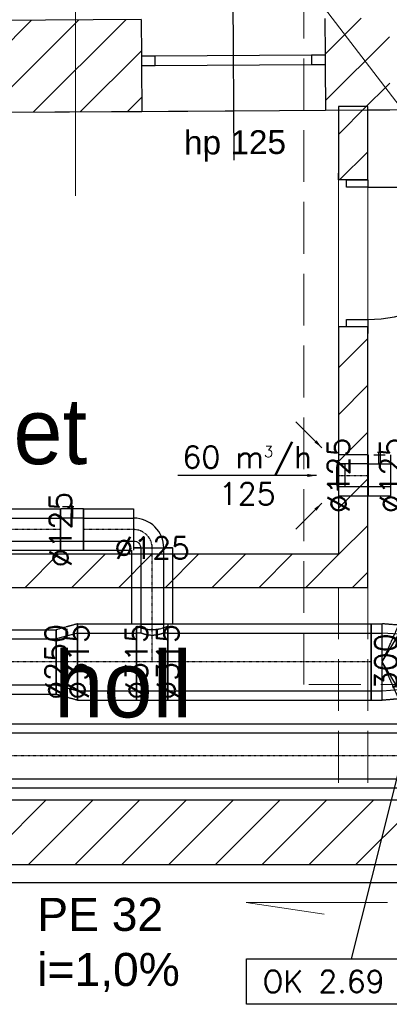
# Model space of a CAD drawing. Header units: millimetres. Extents: x -40063 to 512011, y 350190 to 687060.
# Tile 160 of 256: x 152448 to 154459, y 611396 to 616760. Entities that reach past the tile are written whole.
import ezdxf

# ---------------------------------------------------------------- set-up
doc = ezdxf.new("R2010")
doc.units = ezdxf.units.MM
for name, pattern in [('DASHDOT', [1, 0.5, -0.25, 0, -0.25]), ('DASHED', [0.75, 0.5, -0.25]), ('Krawędzie ukryte', [391.222223, 282.222223, -109])]:
    doc.linetypes.add(name, pattern=pattern)
doc.layers.get('0').update_dxf_attribs({"color": 8})
for name, color, linetype in [('2D - Ogólne', 8, 'Continuous'), ('Elementy Modelu - Strefy', 8, 'Continuous'), ('FLUID-N1', 7, 'Continuous'), ('FLUID-N1-120-DIM', 7, 'Continuous'), ('FLUID-N1-INS', 7, 'Continuous'), ('FLUID-N1-SYM', 7, 'Continuous'), ('FLUID-W1', 7, 'Continuous'), ('FLUID-W1-120-ARRGR', 7, 'Continuous'), ('FLUID-W1-120-DIM', 7, 'Continuous'), ('FLUID-W1-120-INF', 7, 'Continuous'), ('FLUID-W1-INS', 7, 'Continuous'), ('FLUID-W1-SYM', 7, 'Continuous'), ('J_opis pomieszczeń', 8, 'Continuous'), ('Konstrukcja - Ściany zew', 8, 'Continuous'), ('X_ref', 8, 'Continuous')]:
    doc.layers.add(name, color=color, linetype=linetype)
doc.layers.add('FLUID-BILANSE', color=150, linetype='Continuous', lineweight=18)
doc.layers.add('J_skropliny', color=24, linetype='Continuous', lineweight=30)
doc.styles.add('FDBES', font='simplex.shx')
doc.styles.add('GENERATED_STYLE_1', font='arial.ttf')
doc.styles.add('GENERATED_STYLE_2', font='txt')
doc.styles.get("Standard").update_dxf_attribs({"font": 'arial.ttf'})
doc.dimstyles.new('FDBES', dxfattribs={"dimscale": 50, "dimtxt": 4, "dimasz": 2.5, "dimexe": 0.8, "dimexo": 2, "dimgap": 1, "dimtad": 1, "dimdsep": 46, "dimtxsty": 'FDBES', "dimcen": 2.5, "dimclrd": 4, "dimclre": 5, "dimadec": 0, "dimazin": 0, "dimtfac": 1, "dimtmove": 0, "dimatfit": 3, "dimfxl": 1, "dimarcsym": 0})

# ---------------------------------------------------------------- blocks, each defined once
blk = doc.blocks.new('*U14453')
at = {"color": 0, "linetype": 'ByBlock', "lineweight": -2}
for p, q in [((-81, 0, 7), (-81, 0, 0)), ((-81, 0, 7), (81, 0, 7)), ((-62.5, 0, 0), (-62.5, 0, -35)), ((62.5, 0, -35), (-62.5, 0, -35)), ((62.5, 0, -35), (62.5, 0, 0)), ((81, 0, 0), (81, 0, 7))]:
    blk.add_line(p, q, dxfattribs=at)
at = {"color": 0, "linetype": 'ByBlock', "lineweight": -2, "extrusion": (6.12323e-17, -1, 8.2173e-33)}
blk.add_ellipse((0, 0, 7), major_axis=(-57.5, 0), ratio=0.052174, start_param=3.141593, end_param=4.712389, dxfattribs=at)
at = {"color": 0, "linetype": 'ByBlock', "lineweight": -2}
blk.add_open_spline([(0, 0, 10), (-0.9, 0, 10), (-2.6, 0, 10), (-5.2, 0, 10), (-7.7, 0, 10), (-10.3, 0, 10), (-12.8, 0, 9.9), (-15.3, 0, 9.9), (-17.8, 0, 9.9), (-20.2, 0, 9.8), (-22.6, 0, 9.8), (-24.9, 0, 9.7), (-27.2, 0, 9.6), (-29.5, 0, 9.6), (-31.7, 0, 9.5), (-33.8, 0, 9.4), (-35.8, 0, 9.3), (-37.8, 0, 9.3), (-39.7, 0, 9.2), (-41.5, 0, 9.1), (-43.3, 0, 9), (-44.9, 0, 8.9), (-46.5, 0, 8.8), (-48, 0, 8.7), (-49.3, 0, 8.5), (-50.6, 0, 8.4), (-51.8, 0, 8.3), (-52.8, 0, 8.2), (-53.8, 0, 8.1), (-54.7, 0, 7.9), (-55.4, 0, 7.8), (-56, 0, 7.7), (-56.5, 0, 7.6), (-57, 0, 7.4), (-57.2, 0, 7.3), (-57.4, 0, 7.2), (-57.5, 0, 7), (-57.5, 0, 7)], degree=3, knots=[0, 0, 0, 0, 2.579592, 5.154315, 7.718322, 10.267241, 12.795215, 15.297382, 17.769371, 20.205323, 22.600372, 24.950641, 27.25078, 29.495903, 31.681636, 33.804115, 35.858956, 37.841797, 39.748259, 41.575448, 43.319506, 44.976033, 46.543196, 48.016572, 49.394365, 50.673139, 51.850668, 52.924579, 53.893612, 54.755069, 55.508368, 56.152178, 56.686283, 57.111372, 57.429894, 57.649159, 57.795918, 57.795918, 57.795918, 57.795918], dxfattribs=at)
blk = doc.blocks.new('*U14643')
at = {"color": 1, "linetype": 'Continuous', "lineweight": -2}
for p, q in [((-80, 0), (-80, 62.5)), ((80, 62.5), (80, 0)), ((-80, -62.5), (-80, 0)), ((80, 0), (80, -62.5))]:
    blk.add_line(p, q, dxfattribs=at)
at = {"color": 0, "linetype": 'ByBlock', "lineweight": -2}
for p, q in [((80, 62.5), (-80, 62.5)), ((80, -62.5), (-80, -62.5))]:
    blk.add_line(p, q, dxfattribs=at)
at = {"layer": 'FLUID-W1-INS', "color": 1, "linetype": 'DASHED', "lineweight": -3}
for p, q in [((-80, 62.5), (-80, 112.5)), ((80, 112.5), (-80, 112.5)), ((80, 112.5), (80, 62.5)), ((-80, -112.5), (-80, -62.5)), ((80, -62.5), (80, -112.5)), ((80, -112.5), (-80, -112.5))]:
    blk.add_line(p, q, dxfattribs=at)
at = {"layer": 'FLUID-W1-SYM', "color": 1, "linetype": 'DASHDOT', "lineweight": -3}
blk.add_line((-80, 0), (80, 0), dxfattribs=at)
blk = doc.blocks.new('*U14699')
at = {"color": 0, "linetype": 'ByBlock', "lineweight": -2}
for p, q in [((62.5, 0, -62.5), (-62.5, 0, -62.5)), ((-62.5, 0, 62.5), (-4, 0, 62.5)), ((-31.2, 0, 112.5), (31.2, 0, 112.5)), ((43, 0, 125), (-10.1, 0, 125)), ((-4, 0, 62.5), (-4, 0, 127.5)), ((4, 0, 127.5), (-4, 0, 127.5)), ((4, 0, 127.5), (4, 0, 62.5)), ((4, 0, 62.5), (62.5, 0, 62.5)), ((51.8, 0, 125), (43, 0, 125))]:
    blk.add_line(p, q, dxfattribs=at)
at = {"layer": 'FLUID-W1-INS', "color": 1, "linetype": 'DASHED', "lineweight": -3}
for p, q in [((-62.5, 0, 112.5), (-62.5, 0, -112.5)), ((62.5, 0, -112.5), (-62.5, 0, -112.5)), ((62.5, 0, -112.5), (62.5, 0, 112.5))]:
    blk.add_line(p, q, dxfattribs=at)
blk = doc.blocks.new('*U14689')
at = {"color": 1, "linetype": 'Continuous', "lineweight": -2}
for p, q in [((-1222.5, 0), (-1222.5, 125)), ((1222.5, 125), (1222.5, 0)), ((1222.5, 0), (1222.5, -125)), ((-1222.5, -103.9), (-1222.5, -79.3)), ((-1222.5, -125), (-1222.5, -103.9))]:
    blk.add_line(p, q, dxfattribs=at)
at = {"color": 0, "linetype": 'ByBlock', "lineweight": -2}
for p, q in [((1222.5, 125), (-1222.5, 125)), ((1222.5, -125), (-1222.5, -125))]:
    blk.add_line(p, q, dxfattribs=at)
at = {"layer": 'FLUID-W1-INS', "color": 1, "linetype": 'DASHED', "lineweight": -3}
for p, q in [((-1222.5, 125), (-1222.5, 175)), ((1222.5, 175), (-1222.5, 175)), ((1222.5, 175), (1222.5, 125)), ((-1222.5, -79.3), (-1222.5, 0)), ((-1222.5, -175), (-1222.5, -125)), ((1222.5, -125), (1222.5, -175)), ((1222.5, -175), (-1222.5, -175))]:
    blk.add_line(p, q, dxfattribs=at)
at = {"layer": 'FLUID-W1-SYM', "color": 1, "linetype": 'DASHDOT', "lineweight": -3}
for p, q in [((-1222.5, 0), (-1195, 0)), ((-1195, 0), (1222.5, 0))]:
    blk.add_line(p, q, dxfattribs=at)
blk = doc.blocks.new('*U14598')
at = {"color": 5, "linetype": 'Continuous', "lineweight": -2}
for p, q in [((-203, 0), (-203, 125)), ((203, 125), (203, 0)), ((-203, -125), (-203, 0)), ((203, 0), (203, -125))]:
    blk.add_line(p, q, dxfattribs=at)
at = {"color": 0, "linetype": 'ByBlock', "lineweight": -2}
for p, q in [((203, 125), (-203, 125)), ((203, -125), (-203, -125))]:
    blk.add_line(p, q, dxfattribs=at)
at = {"layer": 'FLUID-N1-INS', "color": 5, "linetype": 'DASHED', "lineweight": -3}
for p, q in [((-203, 125), (-203, 175)), ((203, 175), (-203, 175)), ((203, 175), (203, 125)), ((-203, -175), (-203, -125)), ((203, -125), (203, -175)), ((203, -175), (-203, -175))]:
    blk.add_line(p, q, dxfattribs=at)
at = {"layer": 'FLUID-N1-SYM', "color": 5, "linetype": 'DASHDOT', "lineweight": -3}
blk.add_line((-203, 0), (203, 0), dxfattribs=at)
blk = doc.blocks.new('*U14678')
at = {"color": 5, "linetype": 'Continuous', "lineweight": -2}
for p, q in [((-58.5, 0), (-58.5, 157.5)), ((58.5, 125), (58.5, 0)), ((-58.5, -157.5), (-58.5, 0)), ((58.5, 0), (58.5, -125))]:
    blk.add_line(p, q, dxfattribs=at)
at = {"color": 0, "linetype": 'ByBlock', "lineweight": -2}
for p, q in [((-58.5, 157.5), (58.5, 125)), ((58.5, -125), (-58.5, -157.5))]:
    blk.add_line(p, q, dxfattribs=at)
at = {"layer": 'FLUID-N1-INS', "color": 5, "linetype": 'DASHED', "lineweight": -3}
for p, q in [((-58.5, 157.5), (-58.5, 207.5)), ((-58.5, 207.5), (58.5, 175)), ((58.5, 175), (58.5, 125)), ((-58.5, -207.5), (-58.5, -157.5)), ((58.5, -125), (58.5, -175)), ((58.5, -175), (-58.5, -207.5))]:
    blk.add_line(p, q, dxfattribs=at)
at = {"layer": 'FLUID-N1-SYM', "color": 5, "linetype": 'DASHDOT', "lineweight": -3}
for q in [(58.5, 0), (-58.5, 0)]:
    blk.add_line((-58.5, 0), q, dxfattribs=at)
blk = doc.blocks.new('*U14677')
at = {"color": 5, "linetype": 'Continuous', "lineweight": -2}
for p, q in [((-553.5, 0), (-553.5, 157.5)), ((553.5, 157.5), (553.5, 0)), ((-553.5, -157.5), (-553.5, 0)), ((553.5, 0), (553.5, -157.5))]:
    blk.add_line(p, q, dxfattribs=at)
at = {"color": 0, "linetype": 'ByBlock', "lineweight": -2}
for p, q in [((553.5, 157.5), (-553.5, 157.5)), ((553.5, -157.5), (-553.5, -157.5))]:
    blk.add_line(p, q, dxfattribs=at)
at = {"layer": 'FLUID-N1-INS', "color": 5, "linetype": 'DASHED', "lineweight": -3}
for p, q in [((-553.5, 157.5), (-553.5, 207.5)), ((526, 207.5), (-553.5, 207.5)), ((553.5, 204.8), (553.5, 157.5)), ((-553.5, -207.5), (-553.5, -157.5)), ((553.5, -157.5), (553.5, -207.5)), ((553.5, -207.5), (-553.5, -207.5))]:
    blk.add_line(p, q, dxfattribs=at)
at = {"layer": 'FLUID-N1-SYM', "color": 5, "linetype": 'DASHDOT', "lineweight": -3}
for p in [(-553.5, 0), (526, 0)]:
    blk.add_line(p, (553.5, 0), dxfattribs=at)
blk = doc.blocks.new('*U14450')
at = {"color": 0, "linetype": 'ByBlock', "lineweight": -2}
for p, q in [((-59.5, 150), (-89.5, 150)), ((89.5, 157), (29.5, 157)), ((-89.5, -150), (-59.5, -150)), ((89.5, -158), (29.5, -158))]:
    blk.add_line(p, q, dxfattribs=at)
at = {"color": 5, "linetype": 'Continuous', "lineweight": -3}
for p, q in [((-59.5, 150), (29.5, 157)), ((29.5, -0.5), (-59.5, 150)), ((-59.5, -150), (29.5, -0.5)), ((29.5, -158), (-59.5, -150))]:
    blk.add_line(p, q, dxfattribs=at)
at = {"color": 5, "linetype": 'Continuous', "lineweight": -2}
for p, q in [((89.5, 157), (89.5, -0.5)), ((89.5, -0.5), (89.5, -158))]:
    blk.add_line(p, q, dxfattribs=at)
at = {"layer": 'FLUID-N1-INS', "color": 5, "linetype": 'DASHED', "lineweight": -3}
for p, q in [((-89.5, -200), (-89.5, 200)), ((-89.5, 200), (-59.5, 200)), ((-59.5, 200), (29.5, 207)), ((29.5, -0.5), (-59.5, 200)), ((29.5, 206.9), (29.5, 207)), ((89.5, 207), (29.5, 207)), ((29.5, -0.5), (29.5, 206.9)), ((89.5, 207), (89.5, 157)), ((-59.5, -200), (29.5, -0.5)), ((29.5, -207.8), (29.5, -0.5)), ((89.5, -158), (89.5, -208)), ((-59.5, -200), (-89.5, -200)), ((29.5, -208), (-59.5, -200)), ((29.5, -208), (29.5, -207.8)), ((89.5, -208), (29.5, -208))]:
    blk.add_line(p, q, dxfattribs=at)
blk = doc.blocks.new('*U14439')
at = {"color": 5, "linetype": 'Continuous', "lineweight": -2}
for p, q in [((-137, 0), (-137, 62.5)), ((137, 62.5), (137, 0)), ((-137, -62.5), (-137, 0)), ((137, 0), (137, -62.5))]:
    blk.add_line(p, q, dxfattribs=at)
at = {"color": 0, "linetype": 'ByBlock', "lineweight": -2}
for p, q in [((137, 62.5), (-137, 62.5)), ((137, -62.5), (-137, -62.5))]:
    blk.add_line(p, q, dxfattribs=at)
at = {"layer": 'FLUID-N1-INS', "color": 5, "linetype": 'DASHED', "lineweight": -3}
for p, q in [((-137, 62.5), (-137, 112.5)), ((137, 112.5), (-137, 112.5)), ((137, 112.5), (137, 62.5)), ((-137, -112.5), (-137, -62.5)), ((137, -62.5), (137, -112.5)), ((137, -112.5), (-124.4, -112.5))]:
    blk.add_line(p, q, dxfattribs=at)
at = {"layer": 'FLUID-N1-SYM', "color": 5, "linetype": 'DASHDOT', "lineweight": -3}
blk.add_line((-137, 0), (137, 0), dxfattribs=at)
blk = doc.blocks.new('*U14605')
at = {"color": 0, "linetype": 'ByBlock', "lineweight": -2}
for p, q in [((-62.5, 157.5, 0.1), (-62.5, 205, 0.1)), ((62.5, 205, 0.1), (62.5, 157.5, 0.1)), ((-85, 157.5, 0.1), (-62.5, 157.5, 0.1)), ((62.5, 157.5, 0.1), (85, 157.5, 0.1)), ((85, -157.5, -0.1), (-85, -157.5, -0.1))]:
    blk.add_line(p, q, dxfattribs=at)
at = {"color": 5, "linetype": 'Continuous', "lineweight": -2, "extrusion": (1.22295e-16, 0.000693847, -1)}
blk.add_ellipse((0, 205, 0.1), major_axis=(62.5, 0), ratio=0.000694, start_param=0, end_param=3.141593, dxfattribs=at)
at = {"color": 5, "linetype": 'Continuous', "lineweight": -3}
blk.add_open_spline([(-62.5, 157.5, 0.1), (-62.5, 157.5, 0.1), (-62.4, 157.5, 0.1), (-62, 157.3, 0.1), (-61.7, 157.2, 0.1), (-60.9, 156.9, 0.1), (-60.4, 156.7, 0.1), (-59.2, 156.2, 0.1), (-58.5, 155.9, 0.1), (-56.9, 155.3, 0.1), (-56, 155, 0.1), (-54, 154.3, 0.1), (-53, 153.9, 0.1), (-50.7, 153.2, 0.1), (-49.5, 152.8, 0.1), (-46.9, 152, 0.1), (-45.6, 151.5, 0.1), (-42.8, 150.7, 0.1), (-41.4, 150.3, 0.1), (-38.3, 149.5, 0.1), (-36.6, 149.1, 0.1), (-33.2, 148.3, 0.1), (-31.5, 147.9, 0.1), (-27.8, 147.2, 0.1), (-26, 146.8, 0.1), (-22.1, 146.2, 0.1), (-20.2, 145.9, 0.1), (-16.2, 145.4, 0.1), (-14.2, 145.2, 0.1), (-10.1, 144.9, 0.1), (-8.1, 144.7, 0.1), (-4, 144.6, 0.1), (-2, 144.5, 0.1), (2, 144.5, 0.1), (4, 144.6, 0.1), (8.1, 144.7, 0.1), (10.1, 144.9, 0.1), (14.2, 145.2, 0.1), (16.2, 145.4, 0.1), (20.2, 145.9, 0.1), (22.1, 146.2, 0.1), (26, 146.8, 0.1), (27.8, 147.2, 0.1), (31.5, 147.9, 0.1), (33.2, 148.3, 0.1), (36.6, 149.1, 0.1), (38.3, 149.5, 0.1), (41.4, 150.3, 0.1), (42.8, 150.7, 0.1), (45.6, 151.5, 0.1), (46.9, 152, 0.1), (49.5, 152.8, 0.1), (50.7, 153.2, 0.1), (53, 153.9, 0.1), (54, 154.3, 0.1), (56, 155, 0.1), (56.9, 155.3, 0.1), (58.5, 155.9, 0.1), (59.2, 156.2, 0.1), (60.4, 156.7, 0.1), (60.9, 156.9, 0.1), (61.7, 157.2, 0.1), (62, 157.3, 0.1), (62.4, 157.5, 0.1), (62.5, 157.5, 0.1), (62.5, 157.5, 0.1)], degree=3, knots=[95.321059, 95.321059, 95.321059, 95.321059, 101.275712, 101.275712, 107.230366, 107.230366, 113.18502, 113.18502, 119.139673, 119.139673, 125.094327, 125.094327, 131.04898, 131.04898, 137.003634, 137.003634, 142.958288, 142.958288, 148.918766, 148.918766, 154.879245, 154.879245, 160.839724, 160.839724, 166.800202, 166.800202, 172.760681, 172.760681, 178.72116, 178.72116, 184.681639, 184.681639, 190.642117, 190.642117, 196.602596, 196.602596, 202.563075, 202.563075, 208.523553, 208.523553, 214.484032, 214.484032, 220.444511, 220.444511, 226.40499, 226.40499, 232.365468, 232.365468, 238.325947, 238.325947, 244.280601, 244.280601, 250.235254, 250.235254, 256.189908, 256.189908, 262.144561, 262.144561, 268.099215, 268.099215, 274.053869, 274.053869, 280.008522, 280.008522, 285.963176, 285.963176, 285.963176, 285.963176], dxfattribs=at)
at = {"layer": 'FLUID-N1-INS', "color": 5, "linetype": 'DASHED', "lineweight": -3}
for p, q in [((-85, -207.5, -0.1), (-85, 193.9, 0.1)), ((85, 193.9, 0.1), (85, -207.5, -0.1)), ((85, -207.5, -0.1), (-85, -207.5, -0.1))]:
    blk.add_line(p, q, dxfattribs=at)
blk.add_open_spline([(-85, 193.9, 0.1), (-84.4, 193.7, 0.1), (-83.8, 193.4, 0.1), (-81.1, 192.2, 0.1), (-78.8, 191.3, 0.1), (-74.3, 189.5, 0.1), (-72, 188.5, 0.1), (-67.3, 186.8, 0.1), (-64.9, 186, 0.1), (-59.8, 184.3, 0.1), (-57.2, 183.4, 0.1), (-51.7, 181.8, 0.1), (-48.9, 181, 0.1), (-43.2, 179.5, 0.1), (-40.2, 178.8, 0.1), (-34.2, 177.6, 0.1), (-31.1, 177, 0.1), (-24.9, 176, 0.1), (-21.8, 175.6, 0.1), (-15.5, 174.9, 0.1), (-12.4, 174.7, 0.1), (-6.1, 174.4, 0.1), (-3, 174.3, 0.1), (3, 174.3, 0.1), (6.1, 174.4, 0.1), (12.4, 174.7, 0.1), (15.5, 174.9, 0.1), (21.8, 175.6, 0.1), (24.9, 176, 0.1), (31.1, 177, 0.1), (34.2, 177.6, 0.1), (40.2, 178.8, 0.1), (43.2, 179.5, 0.1), (48.9, 181, 0.1), (51.7, 181.8, 0.1), (57.2, 183.4, 0.1), (59.8, 184.3, 0.1), (64.9, 186, 0.1), (67.3, 186.8, 0.1), (72, 188.5, 0.1), (74.3, 189.5, 0.1), (78.8, 191.3, 0.1), (81.1, 192.2, 0.1), (83.8, 193.4, 0.1), (84.4, 193.7, 0.1), (85, 193.9, 0.1)], degree=3, knots=[53.774567, 53.774567, 53.774567, 53.774567, 56.436027, 56.436027, 65.842031, 65.842031, 75.248036, 75.248036, 84.387751, 84.387751, 93.527465, 93.527465, 102.66718, 102.66718, 111.806895, 111.806895, 120.94661, 120.94661, 130.086324, 130.086324, 139.226039, 139.226039, 148.365754, 148.365754, 157.505468, 157.505468, 166.645183, 166.645183, 175.784898, 175.784898, 184.924612, 184.924612, 194.064327, 194.064327, 203.204042, 203.204042, 212.343757, 212.343757, 221.483471, 221.483471, 230.889476, 230.889476, 240.29548, 240.29548, 242.956941, 242.956941, 242.956941, 242.956941], dxfattribs=at)
at = {"layer": 'FLUID-N1-SYM', "color": 5, "linetype": 'DASHDOT', "lineweight": -3}
for p, q in [((0, 0), (0, 205, 0.1)), ((-85, 0), (85, 0)), ((85, 0), (85, 0))]:
    blk.add_line(p, q, dxfattribs=at)
blk = doc.blocks.new('*U14669')
at = {"color": 5, "linetype": 'Continuous', "lineweight": -2}
for p, q in [((-160.5, 154.5), (-160.5, 157.5)), ((160.5, 157.5), (160.5, 0)), ((160.5, 0), (160.5, -157.5))]:
    blk.add_line(p, q, dxfattribs=at)
at = {"color": 0, "linetype": 'ByBlock', "lineweight": -2}
for p, q in [((160.5, 157.5), (-160.5, 157.5)), ((160.5, -157.5), (-160.5, -157.5))]:
    blk.add_line(p, q, dxfattribs=at)
at = {"layer": 'FLUID-N1-INS', "color": 5, "linetype": 'DASHED', "lineweight": -3}
for p, q in [((-160.5, 157.5), (-160.5, 193.9)), ((160.5, 207.5), (-133, 207.5)), ((160.5, 207.5), (160.5, 157.5)), ((-160.5, 0), (-160.5, 154.5)), ((-160.5, -207.5), (-160.5, 0)), ((160.5, -157.5), (160.5, -207.5)), ((160.5, -207.5), (-160.5, -207.5))]:
    blk.add_line(p, q, dxfattribs=at)
at = {"layer": 'FLUID-N1-SYM', "color": 5, "linetype": 'DASHDOT', "lineweight": -3}
for p, q in [((-160.5, 0), (160.5, 0)), ((-160.5, 0), (-133, 0)), ((160.5, 0), (160.5, 0))]:
    blk.add_line(p, q, dxfattribs=at)
blk = doc.blocks.new('*U14667')
at = {"color": 5, "linetype": 'Continuous', "lineweight": -2}
for p, q in [((81.2, 80), (81.2, 81.2)), ((81.2, 24.9), (81.2, 80)), ((81.2, 6.6), (81.2, 24.9)), ((81.2, -42.5), (81.2, 6.6)), ((81.2, -43.8), (81.2, -42.5)), ((-80, -81.2), (-81.2, -81.2)), ((42.5, -81.2), (-80, -81.2)), ((43.8, -81.2), (42.5, -81.2))]:
    blk.add_line(p, q, dxfattribs=at)
at = {"color": 0, "linetype": 'ByBlock', "lineweight": -2, "extrusion": (1.22465e-16, 1.26258e-22, -1)}
blk.add_ellipse((81.2, -81.2), major_axis=(-162.5, 0), ratio=1, start_param=0, end_param=1.570798, dxfattribs=at)
at = {"color": 0, "linetype": 'ByBlock', "lineweight": -2}
blk.add_ellipse((81.2, -81.2), major_axis=(0, 37.5), ratio=1, start_param=0, end_param=1.570804, dxfattribs=at)
at = {"layer": 'FLUID-N1-SYM', "color": 5, "linetype": 'DASHDOT', "lineweight": -3, "extrusion": (1.22464e-16, -1.79781e-19, -1)}
blk.add_ellipse((81.2, -81.2), major_axis=(-100, 0.1), ratio=1, start_param=0, end_param=1.569328, dxfattribs=at)
at = {"layer": 'FLUID-N1-SYM', "color": 5, "linetype": 'DASHDOT', "lineweight": -3, "extrusion": (1.22465e-16, -2.46519e-32, -1)}
blk.add_ellipse((81.2, -81.2), major_axis=(-70.7, -70.7), ratio=1, start_param=0.785398, end_param=0.786519, dxfattribs=at)
blk = doc.blocks.new('*U14666')
at = {"color": 0, "linetype": 'ByBlock', "lineweight": -2}
for p, q in [((207.8, 62.5, -0.1), (-208, 62.5, 0.2)), ((-208, -62.5, 0.1), (208, -62.5, -0.2))]:
    blk.add_line(p, q, dxfattribs=at)
at = {"color": 5, "linetype": 'Continuous', "lineweight": -2, "extrusion": (-0.000693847, 0.000693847, -1)}
for major_axis, start_param, end_param in [((0, 62.5, 0), 4.713083, 6.28388), ((0, -62.5, 0), 0.000694, 1.57149)]:
    blk.add_ellipse((-208, 0, 0.1), major_axis=major_axis, ratio=0.000694, start_param=start_param, end_param=end_param, dxfattribs=at)
at = {"color": 5, "linetype": 'Continuous', "lineweight": -2, "extrusion": (0.000693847, -0.000693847, 1)}
for start_param, end_param in [(6.282491, 7.853288), (1.570102, 3.140898)]:
    blk.add_ellipse((208, 0, -0.1), major_axis=(0, 62.5, 0), ratio=0.000694, start_param=start_param, end_param=end_param, dxfattribs=at)
at = {"layer": 'FLUID-N1-INS', "color": 5, "linetype": 'DASHED', "lineweight": -3}
for p, q in [((195.3, 112.5, -0.1), (-207.8, 112.5, 0.2)), ((-207.8, -112.5, 0.1), (208, -112.5, -0.2))]:
    blk.add_line(p, q, dxfattribs=at)
at = {"layer": 'FLUID-N1-INS', "color": 5, "linetype": 'DASHED', "lineweight": -3, "extrusion": (-0.000693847, 0.000693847, -1)}
for major_axis, start_param, end_param in [((0, 112.5, 0.1), 4.713083, 6.283185), ((0, -112.5, -0.1), 0.000694, 1.57149)]:
    blk.add_ellipse((-208, 0, 0.1), major_axis=major_axis, ratio=0.000694, start_param=start_param, end_param=end_param, dxfattribs=at)
at = {"layer": 'FLUID-N1-INS', "color": 5, "linetype": 'DASHED', "lineweight": -3, "extrusion": (0.000693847, -0.000693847, 1)}
for major_axis, start_param, end_param in [((0, 112.5, 0.1), 0.477092, 1.570102), ((0, 112.5, 0.1), 5.301429, 5.806152), ((0, 112.5, 0.1), 1.570102, 3.136334), ((0, -112.5, -0.1), 0.005442, 0.981728), ((0, 112.5, 0.1), 3.136334, 3.140899)]:
    blk.add_ellipse((208, 0, -0.1), major_axis=major_axis, ratio=0.000694, start_param=start_param, end_param=end_param, dxfattribs=at)
at = {"layer": 'FLUID-N1-SYM', "color": 5, "linetype": 'DASHDOT', "lineweight": -3}
for p, q in [((-205.5, 0, 0.1), (207.9, 0, -0.1)), ((-208, 0, 0.1), (-205.5, 0, 0.1))]:
    blk.add_line(p, q, dxfattribs=at)
blk = doc.blocks.new('*U14665')
at = {"color": 0, "linetype": 'ByBlock', "lineweight": -2}
for p, q in [((62.5, 0, -62.5), (-62.5, 0, -62.5)), ((-62.5, 0, 62.5), (-4, 0, 62.5)), ((-10.1, 0, 125), (-1.2, 0, 125)), ((-4, 0, 127.5), (4, 0, 127.5)), ((-4, 0, 62.5), (-4, 0, 127.5)), ((4, 0, 112.5), (-4, 0, 112.5)), ((-1.2, 0, 125), (51.8, 0, 125)), ((4, 0, 127.5), (4, 0, 62.5)), ((4, 0, 62.5), (62.5, 0, 62.5))]:
    blk.add_line(p, q, dxfattribs=at)
at = {"layer": 'FLUID-N1-INS', "color": 5, "linetype": 'DASHED', "lineweight": -3}
for p, q in [((62.5, 0, -112.5), (-62.5, 0, -112.5)), ((-62.5, 0, 112.5), (-31.2, 0, 112.5)), ((-62.5, 0, -112.5), (-62.5, 0, 112.5)), ((-31.2, 0, 112.5), (-4, 0, 112.5)), ((4, 0, 112.5), (31.2, 0, 112.5)), ((31.2, 0, 112.5), (62.5, 0, 112.5)), ((62.5, 0, 112.5), (62.5, 0, -112.5))]:
    blk.add_line(p, q, dxfattribs=at)
blk = doc.blocks.new('*U14664')
at = {"color": 5, "linetype": 'Continuous', "lineweight": -2}
for p, q in [((-765.5, 0), (-765.5, 62.5)), ((765.5, 62.5), (765.5, 0)), ((-765.5, -62.5), (-765.5, 0)), ((765.5, 0), (765.5, -62.5))]:
    blk.add_line(p, q, dxfattribs=at)
at = {"color": 0, "linetype": 'ByBlock', "lineweight": -2}
for p, q in [((765.5, 62.5), (-765.5, 62.5)), ((765.5, -62.5), (-765.5, -62.5))]:
    blk.add_line(p, q, dxfattribs=at)
at = {"layer": 'FLUID-N1-INS', "color": 5, "linetype": 'DASHED', "lineweight": -3}
for p, q in [((-765.5, 62.5), (-765.5, 112.5)), ((753.1, 112.5), (-765.5, 112.5)), ((765.5, 112.5), (765.5, 62.5)), ((-765.5, -112.5), (-765.5, -62.5)), ((765.5, -62.5), (765.5, -112.5)), ((765.5, -112.5), (-765.5, -112.5))]:
    blk.add_line(p, q, dxfattribs=at)
at = {"layer": 'FLUID-N1-SYM', "color": 5, "linetype": 'DASHDOT', "lineweight": -3}
blk.add_line((-765.5, 0), (765.5, 0), dxfattribs=at)
blk = doc.blocks.new('fdgdfg')
at = {"layer": '2D - Ogólne', "linetype": 'Krawędzie ukryte', "lineweight": 13}
for p, q in [((-189500.3, 457279.9), (-189500.3, 456119.9)), ((-189340.3, 457279.9), (-189340.3, 456119.9))]:
    blk.add_line(p, q, dxfattribs=at)
at = {"layer": 'Elementy Modelu - Strefy', "linetype": 'Continuous', "lineweight": 0}
for p, q in [((-192930.3, 459858.1), (-189500.3, 459879.7)), ((-189500.3, 459879.7), (-189500.3, 457459.9)), ((-188070.2, 459888.8), (-189340.3, 459880.7)), ((-189340.3, 459880.7), (-189340.3, 457279.9)), ((-189500.3, 457459.9), (-192930.3, 457459.9)), ((-189340.3, 457279.9), (-195110.3, 457279.9)), ((-197980.3, 456119.9), (-184960.3, 456119.9)), ((-186870.3, 455769.9), (-192420.3, 455769.9))]:
    blk.add_line(p, q, dxfattribs=at)
at = {"layer": 'Konstrukcja - Ściany zew', "linetype": 'Krawędzie ukryte', "lineweight": 15}
for p, q in [((-189689.2, 456749.9), (-189689.2, 468519.9)), ((-179206.3, 456749.9), (-189689.2, 456749.9))]:
    blk.add_line(p, q, dxfattribs=at)
at = {"layer": 'Konstrukcja - Ściany zew', "linetype": 'Continuous'}
for p, q in [((-190077.4, 461016), (-190068.5, 459607.9)), ((-190573.3, 460373), (-198420.3, 460323.4)), ((-191673.2, 459866), (-191170, 460369.2)), ((-191417, 459867.6), (-190913.8, 460370.8)), ((-191160.9, 459869.2), (-190657.7, 460372.4)), ((-190573.3, 460373), (-190572.1, 460173)), ((-189573.3, 460379.3), (-189572.1, 460179.3)), ((-189572.1, 460185.2), (-189376.8, 460380.5)), ((-189570.5, 459932.2), (-189222.7, 460280)), ((-190904.7, 459870.9), (-190572.3, 460203.3)), ((-190497.1, 460173.4), (-190572.1, 460173)), ((-190572.1, 460173), (-190571.7, 460123)), ((-190572.1, 460173), (-190571.7, 460123)), ((-189647.1, 460178.8), (-190497.1, 460173.4)), ((-190496.7, 460123.4), (-190497.1, 460173.4)), ((-189572.1, 460179.3), (-189647.1, 460178.8)), ((-189647.1, 460178.8), (-189646.8, 460128.8)), ((-189572.1, 460179.3), (-189571.8, 460129.3)), ((-189572.1, 460179.3), (-189571.8, 460129.3)), ((-190571.7, 460123), (-190496.7, 460123.4)), ((-190571.7, 460123), (-190570.2, 459873)), ((-190496.7, 460123.4), (-189646.8, 460128.8)), ((-189646.8, 460128.8), (-189571.8, 460129.3)), ((-189571.8, 460129.3), (-189570.2, 459879.3)), ((-189367.6, 459880.6), (-189221.1, 460027.1)), ((-190648.5, 459872.5), (-190570.7, 459950.3)), ((-192930.3, 459858.1), (-190570.2, 459873)), ((-190570.2, 459873), (-189570.2, 459879.3)), ((-189570.2, 459879.3), (-189220.2, 459881.5)), ((-189500.3, 459747.9), (-189348.3, 459899.9)), ((-189500.3, 459899.9), (-189500.3, 459499.9)), ((-189340.3, 459899.9), (-189500.3, 459899.9)), ((-189340.3, 459499.9), (-189340.3, 459899.9)), ((-189493.8, 459499.9), (-189340.3, 459653.4)), ((-189500.3, 459499.9), (-189500.3, 459536.9)), ((-189500.3, 459499.9), (-189500.3, 459536.9)), ((-189455.3, 459499.9), (-189500.3, 459499.9)), ((-189455.3, 459499.9), (-189500.3, 459499.9)), ((-189340.3, 459499.9), (-189455.3, 459499.9)), ((-189455.3, 459459.9), (-189455.3, 459499.9)), ((-189455.3, 459499.9), (-189340.3, 459499.9)), ((-189340.3, 459499.9), (-189455.3, 459499.9)), ((-189340.3, 459499.9), (-189340.3, 459536.9)), ((-189340.3, 459499.9), (-189340.3, 459536.9)), ((-189340.3, 459499.9), (-189340.3, 459459.9)), ((-189340.3, 459459.9), (-189455.3, 459459.9)), ((-189340.3, 459459.9), (-188620.3, 459459.9)), ((-189500.3, 458699.9), (-189500.3, 458662.9)), ((-189455.3, 458699.9), (-189500.3, 458699.9)), ((-189500.3, 458699.9), (-189500.3, 457459.9)), ((-189455.3, 458699.9), (-189500.3, 458699.9)), ((-189500.3, 458699.9), (-189500.3, 458662.9)), ((-189455.3, 458699.9), (-189455.3, 458739.9)), ((-189455.3, 458739.9), (-189340.3, 458739.9)), ((-189340.3, 458699.9), (-189455.3, 458699.9)), ((-189340.3, 458699.9), (-189455.3, 458699.9)), ((-189340.3, 458699.9), (-189455.3, 458699.9)), ((-189340.3, 458739.9), (-189340.3, 458699.9)), ((-189340.3, 458699.9), (-189340.3, 458662.9)), ((-189340.3, 457279.9), (-189340.3, 458699.9)), ((-189340.3, 458699.9), (-189340.3, 458662.9)), ((-189500.3, 458475.1), (-189340.3, 458635.1)), ((-189500.3, 458220.6), (-189340.3, 458380.6)), ((-189500.3, 457966), (-189340.3, 458126)), ((-189500.3, 457711.5), (-189340.3, 457871.5)), ((-189498.9, 457458.3), (-189340.3, 457616.9)), ((-189500.3, 457459.9), (-192930.3, 457459.9)), ((-191204.6, 457279.9), (-191024.6, 457459.9)), ((-190950.1, 457279.9), (-190770.1, 457459.9)), ((-190695.5, 457279.9), (-190515.5, 457459.9)), ((-190441, 457279.9), (-190261, 457459.9)), ((-190186.4, 457279.9), (-190006.4, 457459.9)), ((-189931.8, 457279.9), (-189751.8, 457459.9)), ((-189677.3, 457279.9), (-189498.9, 457458.3)), ((-189379.1, 457323.5), (-189340.3, 457362.3)), ((-189422.7, 457279.9), (-189379.1, 457323.5)), ((-193420.3, 457279.9), (-189340.3, 457279.9)), ((-188410.3, 456119.9), (-195570.3, 456119.9)), ((-191441.8, 455769.9), (-191091.8, 456119.9)), ((-191187.3, 455769.9), (-190837.3, 456119.9)), ((-190932.7, 455769.9), (-190582.7, 456119.9)), ((-190678.2, 455769.9), (-190328.2, 456119.9)), ((-190423.6, 455769.9), (-190073.6, 456119.9)), ((-190169, 455769.9), (-189819, 456119.9)), ((-189914.5, 455769.9), (-189564.5, 456119.9)), ((-189659.9, 455769.9), (-189309.9, 456119.9)), ((-189405.4, 455769.9), (-189055.4, 456119.9)), ((-192420.3, 455769.9), (-188410.3, 455769.9))]:
    blk.add_line(p, q, dxfattribs=at)
blk.add_arc((-189340.3, 459459.9), 720, 270, 0, dxfattribs=at)
at = {"layer": 'J_opis pomieszczeń', "linetype": 'Continuous', "style": 'GENERATED_STYLE_2'}
for s, p in [('gabinet', (-192446.8, 457951.2)), ('holl', (-191046.8, 456571.8))]:
    blk.add_text(s, height=359.99, dxfattribs=at).set_placement(p)
at = {"layer": 'Konstrukcja - Ściany zew', "insert": (-190340, 459598.5), "char_height": 130, "attachment_point": 7, "rotation": 0.3618, "style": 'GENERATED_STYLE_1'}
blk.add_mtext('{hp 125}', dxfattribs=at)
blk = doc.blocks.new('*U5907')
at = {"color": 7, "insert": (-377.1, 0), "char_height": 120, "attachment_point": 5, "style": 'FDBES'}
blk.add_mtext('60 m{\\A2;\\H0.5x;3}/h\\P125', dxfattribs=at)
at = {"color": 7}
blk.add_leader([(0, 0), (-754.3, 0)], dimstyle='FDBES', override={"dimscale": 20, "dimclrd": 7}, dxfattribs=at)
blk = doc.blocks.new('*U5908')
at = {"color": 7}
blk.add_leader([(0, 0), (-141.4, -141.4)], dimstyle='FDBES', override={"dimscale": 20, "dimclrd": 7}, dxfattribs=at)
blk = doc.blocks.new('*U5909')
at = {"color": 7}
blk.add_leader([(0, 0), (-141.4, 141.4)], dimstyle='FDBES', override={"dimscale": 20, "dimclrd": 7}, dxfattribs=at)
blk = doc.blocks.new('*U14373')
at = {"color": 7, "lineweight": -2}
blk.add_lwpolyline([(-990.8, -1674.5), (85.8, -1674.5), (85.8, -1922.5), (-990.8, -1922.5)], close=True, dxfattribs=at)
at = {"color": 7, "insert": (-452.5, -1798.5), "char_height": 120, "attachment_point": 5, "line_spacing_factor": 1.1, "style": 'FDBES'}
blk.add_mtext('OK 2.69 m', dxfattribs=at)
at = {"color": 7}
blk.add_leader([(0, 0), (-421.3, -1674.5)], dimstyle='FDBES', override={"dimscale": 30, "dimclrd": 7, "dimclre": 7}, dxfattribs=at)

msp = doc.modelspace()

# ---------------------------------------------------------------- linework, layer by layer
at = {"layer": 'FLUID-BILANSE'}
for p, q in [((152751.8275, 618598.37409), (154851.8275, 615847.46368)), ((152751.8275, 617345.15225), (152751.8275, 615801.01145))]:
    msp.add_line(p, q, dxfattribs=at)
at = {"layer": 'J_skropliny'}
msp.add_line((150969.83906, 612059.98392, 1145.05059), (156665.19818, 612059.98392, 9.77438), dxfattribs=at)
at = {"layer": 'J_skropliny', "lineweight": 15}
for p, q in [((154449.53921, 611949.8375), (153679.55734, 611949.8375)), ((153679.55734, 611949.8375), (154105.0609, 611887.81551))]:
    msp.add_line(p, q, dxfattribs=at)

# ---------------------------------------------------------------- block references
at = {"layer": 'FLUID-N1', "color": 5, "linetype": 'Continuous', "extrusion": (1.22465e-16, 0, -1)}
for name, p in [('*U14664', (-151904.82705, 613981.97032, -2902.98265)), ('*U14669', (-152923.81748, 613261.35083, -2902.5))]:
    msp.add_blockref(name, p, dxfattribs=at)
at = {"layer": 'FLUID-N1', "color": 5, "linetype": 'Continuous', "extrusion": (1.22465e-16, 1, 1.83697e-16)}
msp.add_blockref('*U14665', (-152732.88545, 2902.94796, 613981.97034), dxfattribs=at)
at = {"layer": 'FLUID-N1', "color": 5, "linetype": 'Continuous', "extrusion": (-1.22465e-16, 0, -1)}
for name, p in [('*U14439', (-152932.32705, 613981.97034, -2902.94796)), ('*U14667', (-153150.51865, 613963.22035, -2902.93062)), ('*U14677', (-153807.81748, 613261.35083, -2902.5))]:
    msp.add_blockref(name, p, dxfattribs=at)
at = {"layer": 'FLUID-N1', "color": 5, "linetype": 'Continuous', "extrusion": (-0.000693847, -0.000693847, 1), "rotation": 89.99997241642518}
msp.add_blockref('*U14666', (153171.24587, 613675.9532, 2370.71288), dxfattribs=at)
at = {"layer": 'FLUID-N1', "color": 5, "linetype": 'Continuous', "extrusion": (-1.22465e-16, 0, -1), "rotation": 360}
for name, p in [('*U14678', (-152704.86631, 613261.35083, -2902.5)), ('*U14450', (-154450.86631, 613261.85083, -2960)), ('*U14598', (-152443.36631, 613261.35083, -2902.5))]:
    msp.add_blockref(name, p, dxfattribs=at)
at = {"layer": 'FLUID-N1', "color": 5, "linetype": 'Continuous', "extrusion": (-1.22465e-16, 0.000693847, -1), "rotation": 360}
msp.add_blockref('*U14605', (-153169.26865, 613263.21711, -2476.98957), dxfattribs=at)
at = {"layer": 'FLUID-W1', "color": 1, "linetype": 'Continuous', "extrusion": (-1, 3.06162e-16, 6.12323e-17), "rotation": 360}
msp.add_blockref('*U14453', (-614277.11904, 2997.5, -154183.51507), dxfattribs=at)
at = {"layer": 'FLUID-W1', "color": 1, "linetype": 'Continuous', "extrusion": (1.22465e-16, -1.49976e-32, -1), "rotation": 180}
msp.add_blockref('*U14643', (-154263.51507, 614277.11904, -2997.5), dxfattribs=at)
at = {"layer": 'FLUID-W1', "color": 1, "linetype": 'Continuous', "extrusion": (1.22465e-16, 1, -6.12323e-17), "rotation": 180}
msp.add_blockref('*U14699', (-154406.01507, 2997.5, 614277.11904), dxfattribs=at)
at = {"layer": 'FLUID-W1', "color": 1, "linetype": 'Continuous', "extrusion": (-1.22465e-16, 0, -1), "rotation": 360}
msp.add_blockref('*U14689', (-153364.77864, 612749.89424, -2935), dxfattribs=at)
at = {"layer": 'FLUID-W1-120-ARRGR', "rotation": 360}
for name, p in [('*U5909', (154092.8044, 614427.82972, 2997.5)), ('*U5907', (154063.51507, 614277.11904, 2997.5)), ('*U5908', (154092.8044, 614126.40836, 2997.5))]:
    msp.add_blockref(name, p, dxfattribs=at)
at = {"layer": 'FLUID-W1-120-INF', "linetype": 'ByBlock'}
msp.add_blockref('*U14373', (154672.51507, 613318.53048, 2690), dxfattribs=at)
at = {"layer": 'X_ref'}
msp.add_blockref('fdgdfg', (343682.59614, 156387.58931), dxfattribs=at)

# ---------------------------------------------------------------- texts
at = {"layer": 'FLUID-N1-120-DIM', "color": 7, "char_height": 120, "attachment_point": 5, "style": 'FDBES'}
for s, insert, rotation in [('∅125\\P', (152670.38545, 613981.97034, 2902.94796), 90), ('∅125\\P', (153169.26865, 613882.16052, 2902.93075), 359.99997242), ('∅250\\P', (152646.36631, 613261.35083, 2902.5), 90), ('∅315\\P', (152763.36631, 613261.35083, 2902.5), 90), ('∅315\\P', (153084.31748, 613261.35083, 2902.5), 90), ('∅315\\P', (153254.26865, 613261.35083, 2902.5), 90), ('300\\P200', (154540.31524, 613261.85083, 2960), 90)]:
    msp.add_mtext(s, dxfattribs=dict(at, insert=insert, rotation=rotation))
at = {"layer": 'FLUID-W1-120-DIM', "color": 7, "char_height": 120, "attachment_point": 5, "rotation": 90, "style": 'FDBES'}
for insert in [(154183.51507, 614277.11904, 2997.5), (154468.51507, 614277.11904, 2997.5)]:
    msp.add_mtext('∅125\\P', dxfattribs=dict(at, insert=insert))
at = {"layer": 'J_skropliny', "char_height": 180, "width": 860, "attachment_point": 1}
for s, insert in [('PE 32', (152543.70017, 611975.83451)), ('i=1,0%', (152543.70017, 611675.94901))]:
    msp.add_mtext(s, dxfattribs=dict(at, insert=insert))

doc.saveas('drawing.dxf')
